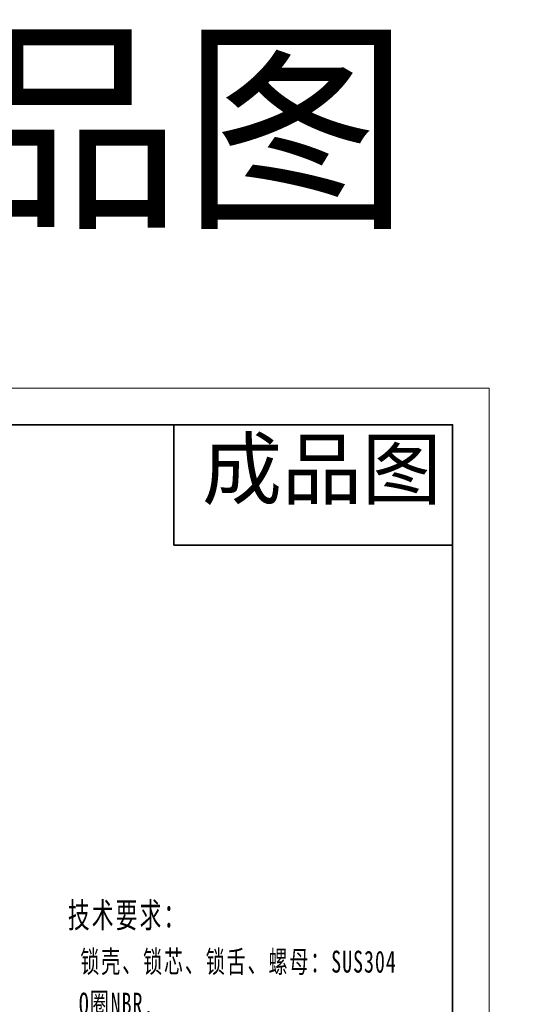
# Model space of a CAD drawing. Header units: millimetres. Extents: x 3200 to 3466, y 1314 to 1542.
# Tile 13 of 13: x 3404 to 3466, y 1424 to 1542. Entities that reach past the tile are written whole.
import ezdxf

# ---------------------------------------------------------------- set-up
doc = ezdxf.new("R2010")
doc.units = ezdxf.units.MM
doc.linetypes.add('虚线', pattern=[2, 1, -1])
for name, color, linetype, lineweight in [('尺寸线层', 3, 'Continuous', 18), ('粗实线层', 7, 'Continuous', 35), ('细实线层', 3, 'Continuous', 18), ('虚线层', 6, '虚线', 18)]:
    doc.layers.add(name, color=color, linetype=linetype, lineweight=lineweight)
doc.styles.get("Standard").update_dxf_attribs({"font": 'arial.ttf'})
doc.styles.add('TEXTSTYLE_2', font='arial.ttf')
doc.styles.add('标准', font='txt', dxfattribs={"width": 0.667})

msp = doc.modelspace()

# ---------------------------------------------------------------- linework, layer by layer
at = {"layer": '粗实线层'}
for p, q in [((3422.332, 1493.693), (3422.332, 1479.293)), ((3422.332, 1479.293), (3455.721, 1479.293))]:
    msp.add_line(p, q, dxfattribs=at)
msp.add_lwpolyline([(3215.21, 1493.693), (3455.721, 1493.693), (3455.721, 1317.117), (3215.21, 1317.117)], close=True, dxfattribs=at)
at = {"layer": '细实线层'}
msp.add_lwpolyline([(3199.573, 1498.08), (3460.107, 1498.08), (3460.107, 1313.863), (3199.573, 1313.863)], close=True, dxfattribs=at)

# ---------------------------------------------------------------- texts
at = {"color": 3, "linetype": 'Continuous', "insert": (3425.717, 1491.914), "char_height": 7.0178, "width": 30.83982, "attachment_point": 1, "line_spacing_factor": 0.9, "style": 'TEXTSTYLE_2'}
msp.add_mtext('成品图', dxfattribs=at)
at = {"layer": '尺寸线层', "insert": (3409.647, 1436.472), "char_height": 2.625, "width": 85.30841, "attachment_point": 1, "line_spacing_factor": 1.15057, "style": '标准'}
msp.add_mtext('{\\H1.14286x;\\T1.1;技术要求：\\P \\H0.875x;锁壳、锁芯、锁舌、螺母：SUS304^I\\P O圈NBR,\\P 防水平垫EPDM;\\P\\P\\H1.14286x;性能参数：\\P \\H0.875x;IP等级：IP65;\\P 解锁扭矩：小于等于0.79N/M;\\P 极限载荷：700N;\\P 固定螺丝扭矩：小于等于9N/M;\\P 固定螺母扭矩：不大于19N/m;\\P 门板厚度：Ts=1-30mm;\\P\\H1.14286x;功能：\\P旋转90度开关门。}', dxfattribs=at)
at = {"layer": '虚线层', "color": 4, "insert": (3207.194, 1539.306), "char_height": 20, "width": 246.94173, "attachment_point": 1}
msp.add_mtext('D1-1404{\\fSimSun|b0|i0|c0|p34;-014成品图}', dxfattribs=at)

doc.saveas('drawing.dxf')
